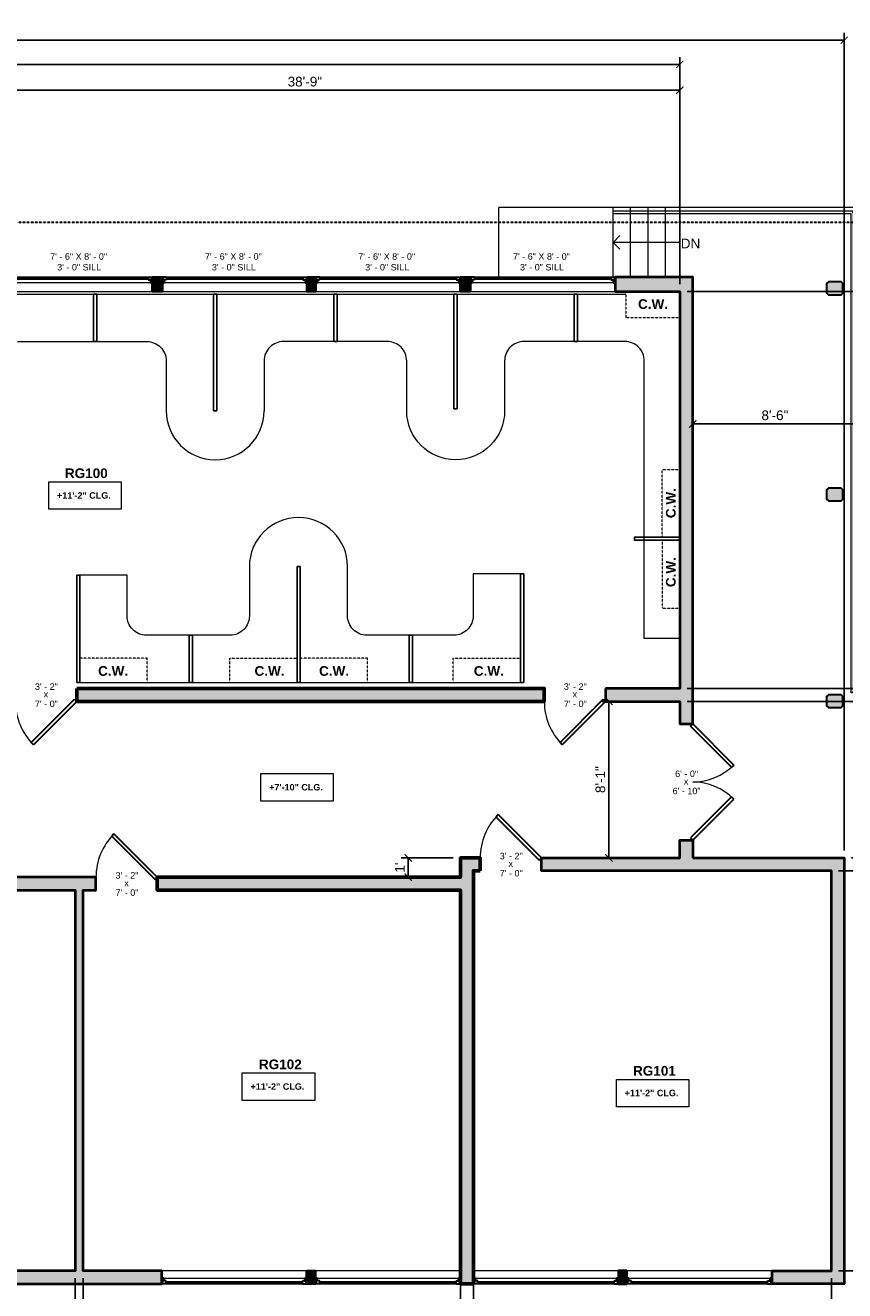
# Model space of a CAD drawing. Header units: inches. Extents: x -2078 to 109126, y -964 to 6385.
# Tile 179 of 256: x 30117 to 30625, y 3786 to 4570. Entities that reach past the tile are written whole.
import ezdxf

# ---------------------------------------------------------------- set-up
doc = ezdxf.new("R2010")
doc.units = ezdxf.units.IN
doc.header["$MEASUREMENT"] = 0
doc.linetypes.add('HIDDEN2', pattern=[0.1875, 0.125, -0.0625])
for name, color, linetype, lineweight in [('A-ANNO', 2, 'Continuous', 5), ('A-ANNO-DIMS', 1, 'Continuous', 9), ('A-CASE', 4, 'Continuous', 9), ('A-DETAIL-2', 20, 'Continuous', 25), ('A-DETAIL-3', 40, 'Continuous', 15), ('A-DOOR', 1, 'Continuous', 18), ('A-GLAZ', 2, 'Continuous', 30), ('A-HIDDEN', 2, 'HIDDEN2', 18), ('A-RAILING', 4, 'Continuous', 9), ('A-STRS', 4, 'Continuous', 9), ('A-WALL', 3, 'Continuous', 40), ('A-WINDOWS', 2, 'Continuous', 18)]:
    doc.layers.add(name, color=color, linetype=linetype, lineweight=lineweight)
doc.layers.add('A-HATCH', color=9, linetype='Continuous')
doc.styles.add('Arial', font='arial.ttf')
doc.styles.add('Arial_1', font='arial.ttf', dxfattribs={"height": 0.0625})
doc.styles.add('Arial_2', font='arial.ttf', dxfattribs={"height": 3})
doc.styles.add('Arial_B', font='arialbd.ttf', dxfattribs={"height": 4.5})
doc.styles.add('Arial_B_1', font='arialbd.ttf', dxfattribs={"height": 3})
doc.styles.add('JC', font='arial.ttf', dxfattribs={"height": 0.125})
doc.dimstyles.new('JC-DIMS', dxfattribs={"dimtxt": 0.125, "dimasz": 0.09375, "dimexe": 0.09375, "dimexo": 0.09375, "dimgap": 0.046875, "dimtad": 1, "dimdec": 1, "dimzin": 0, "dimdsep": 46, "dimlunit": 4, "dimtxsty": 'JC', "dimblk": 'ARCHTICK', "dimcen": 0.09, "dimclrd": 1, "dimclre": 1, "dimclrt": 256, "dimadec": 0, "dimazin": 0, "dimtfac": 1, "dimtdec": 1, "dimtofl": 0, "dimtmove": 1, "dimatfit": 3, "dimfxl": 1, "dimtolj": 1, "dimtzin": 0, "dimarcsym": 0})

# ---------------------------------------------------------------- blocks, each defined once
blk = doc.blocks.new('JC_DOUBLE DOOR - DOUBLE DOOR-1460017-1-1st Floor - Classroom')
at = {"layer": 'A-DOOR', "lineweight": 30}
for p, q in [((-36, 4), (-10.54, 29.46)), ((-9.13, 28.04), (-34.59, 2.59)), ((-10.54, 29.46), (-9.13, 28.04)), ((10.54, 29.46), (9.13, 28.04)), ((9.13, 28.04), (34.59, 2.59)), ((36, 4), (10.54, 29.46)), ((-34.59, 2.59), (-36, 4)), ((34.59, 2.59), (36, 4))]:
    blk.add_line(p, q, dxfattribs=at)
at = {"layer": 'A-DOOR', "lineweight": 9}
for centre, start, end in [((-36, 4), 0, 45), ((36, 4), 135, 180)]:
    blk.add_arc(centre, 36, start, end, dxfattribs=at)
blk = doc.blocks.new('JC_DOOR_SINGLE PANEL - SINGLE DOOR-1460154-1-1st Floor - Classroom')
at = {"layer": 'A-DOOR', "lineweight": 30}
for p, q in [((-7.87, 30.87), (-9.28, 29.46)), ((-9.28, 29.46), (17.59, 2.59)), ((19, 4), (-7.87, 30.87)), ((17.59, 2.59), (19, 4))]:
    blk.add_line(p, q, dxfattribs=at)
at = {"layer": 'A-DOOR', "lineweight": 9}
blk.add_arc((19, 4), 38, 135, 180, dxfattribs=at)
blk = doc.blocks.new('JC_DOOR_SINGLE PANEL - SINGLE DOOR-1461113-1-1st Floor - Classroom')
at = {"layer": 'A-DOOR', "lineweight": 30}
for p, q in [((-9.28, -29.46), (17.59, -2.59)), ((19, -4), (-7.87, -30.87)), ((17.59, -2.59), (19, -4)), ((-7.87, -30.87), (-9.28, -29.46))]:
    blk.add_line(p, q, dxfattribs=at)
at = {"layer": 'A-DOOR', "lineweight": 9}
blk.add_arc((19, -4), 38, 180, 225, dxfattribs=at)
blk = doc.blocks.new('JC_FIXED WINDOW - MUNTIN - FIXED WINDOW-1465971-1-1st Floor - Classroom')
at = {"layer": 'A-GLAZ'}
for p, q in [((-45, 4), (-45, -4)), ((-42.25, 4), (-45, 4)), ((-45, 0.5), (-43.75, 0.5)), ((-44.5, 4), (-44.5, 2.25)), ((-44.5, 2.25), (-43.75, 2.25)), ((-42.25, 2.25), (-43.75, 2.25)), ((-43.75, 2.25), (-43.75, 0.5)), ((-42.25, 4), (-42.25, 2.25)), ((42.25, 4), (45, 4)), ((42.25, 4), (42.25, 2.25)), ((42.25, 2.25), (44.5, 2.25)), ((43.75, 2.25), (43.75, 0.5)), ((43.75, 0.5), (45, 0.5)), ((44.5, 4), (44.5, 2.25)), ((45, 4), (45, -4))]:
    blk.add_line(p, q, dxfattribs=at)
at = {"layer": 'A-GLAZ', "lineweight": 9}
for p, q in [((43.75, 0.5), (-43.75, 0.5)), ((42.25, 4), (-42.25, 4))]:
    blk.add_line(p, q, dxfattribs=at)
at = {"layer": 'A-GLAZ', "lineweight": 40}
blk.add_line((-42.25, 3.125), (42.25, 3.125), dxfattribs=at)
at = {"layer": 'A-WINDOWS'}
for p, q in [((45, 4), (-45, 4)), ((-45, -4), (45, -4))]:
    blk.add_line(p, q, dxfattribs=at)
blk = doc.blocks.new('JC_FIXED WINDOW - MUNTIN - FIXED WINDOW-1470564-1-1st Floor - Classroom')
at = {"layer": 'A-GLAZ'}
for p, q in [((-45, 4.5), (-45, -4.5)), ((-42.25, 4.5), (-45, 4.5)), ((-45, 1), (-43.75, 1)), ((-44.5, 4.5), (-44.5, 2.75)), ((-44.5, 2.75), (-43.75, 2.75)), ((-42.25, 2.75), (-43.75, 2.75)), ((-43.75, 2.75), (-43.75, 1)), ((-42.25, 4.5), (-42.25, 2.75)), ((42.25, 4.5), (45, 4.5)), ((42.25, 4.5), (42.25, 2.75)), ((42.25, 2.75), (44.5, 2.75)), ((43.75, 2.75), (43.75, 1)), ((43.75, 1), (45, 1)), ((44.5, 4.5), (44.5, 2.75)), ((45, 4.5), (45, -4.5))]:
    blk.add_line(p, q, dxfattribs=at)
at = {"layer": 'A-GLAZ', "lineweight": 9}
for p, q in [((43.75, 1), (-43.75, 1)), ((42.25, 4.5), (-42.25, 4.5))]:
    blk.add_line(p, q, dxfattribs=at)
at = {"layer": 'A-GLAZ', "lineweight": 40}
blk.add_line((-42.25, 3.625), (42.25, 3.625), dxfattribs=at)
at = {"layer": 'A-WINDOWS'}
for p, q in [((45, 4.5), (-45, 4.5)), ((-45, -4.5), (45, -4.5))]:
    blk.add_line(p, q, dxfattribs=at)
blk = doc.blocks.new('Top Rail Type - Top Rail_Internal_-1534940-1-1st Floor - Classroom')
at = {"layer": 'A-RAILING'}
for p, q in [((1345.01, -271.34), (1345.01, -271.53)), ((1540.38, -568.53), (1540.38, -568.34))]:
    blk.add_line(p, q, dxfattribs=at)
for points in [[(1493.48, -271.34), (1493.46, -271.36), (1493.43, -271.39), (1493.38, -271.43), (1493.34, -271.48), (1493.31, -271.51), (1493.29, -271.53)], [(1493.48, -568.34), (1493.46, -568.36), (1493.43, -568.39), (1493.38, -568.43), (1493.34, -568.48), (1493.31, -568.51), (1493.29, -568.53)]]:
    blk.add_open_spline(points, degree=3, knots=[0.46086968, 0.46086968, 0.46086968, 0.46086968, 0.47916667, 0.5, 0.52083333, 0.53913032, 0.53913032, 0.53913032, 0.53913032], dxfattribs=at)
blk = doc.blocks.new('Top Rail Type - Top Rail_Internal_-V3-1-1st Floor - Classroom')
at = {"layer": 'A-RAILING'}
for p, q in [((1345.01, -272.18), (1345.01, -270.68)), ((1494.13, -270.68), (1345.01, -270.68)), ((1492.63, -272.18), (1345.01, -272.18)), ((1492.63, -569.18), (1492.63, -272.18)), ((1494.13, -567.68), (1494.13, -270.68)), ((1540.38, -569.18), (1492.63, -569.18)), ((1540.38, -567.68), (1494.13, -567.68)), ((1540.38, -569.18), (1540.38, -567.68))]:
    blk.add_line(p, q, dxfattribs=at)
blk = doc.blocks.new('_ArchTick')
at = {"color": 0, "linetype": 'ByBlock', "const_width": 0.15}
blk.add_lwpolyline([(-0.5, -0.5), (0.5, 0.5)], dxfattribs=at)
blk = doc.blocks.new('*D1573')
at = {"layer": 'A-ANNO-DIMS', "color": 1, "lineweight": -2, "transparency": 16777216}
for p, q in [((30527, 4404.78), (30758.54, 4404.78)), ((30754.04, 4404.78), (30754.04, 4158.78)), ((30527, 4158.78), (30758.54, 4158.78))]:
    blk.add_line(p, q, dxfattribs=at)
at = {"layer": 'Defpoints', "color": 0, "transparency": 16777216}
for p in [(30522.5, 4404.78), (30522.5, 4158.78), (30754.04, 4158.78)]:
    blk.add_point(p, dxfattribs=at)
at = {"layer": 'A-ANNO-DIMS', "color": 1, "lineweight": -2, "transparency": 16777216, "xscale": 4.5, "yscale": 4.5, "zscale": 4.5}
for p, rotation in [((30754.04, 4404.78), 90), ((30754.04, 4158.78), 270)]:
    blk.add_blockref('_ArchTick', p, dxfattribs=dict(at, rotation=rotation))
at = {"layer": 'A-ANNO-DIMS', "color": 2, "transparency": 16777216, "insert": (30748.72, 4281.78), "char_height": 6, "width": 0.4874, "attachment_point": 5, "rotation": 90, "style": 'JC'}
blk.add_mtext('\\A1;20\'-6"', dxfattribs=at)
blk = doc.blocks.new('*D1575')
at = {"layer": 'A-ANNO-DIMS', "color": 1, "lineweight": -2, "transparency": 16777216}
for p, q in [((30057.5, 4409.28), (30057.5, 4534.05)), ((30522.5, 4409.28), (30522.5, 4534.05)), ((30057.5, 4529.55), (30522.5, 4529.55))]:
    blk.add_line(p, q, dxfattribs=at)
at = {"layer": 'Defpoints', "color": 0, "transparency": 16777216}
for p in [(30522.5, 4529.55), (30057.5, 4404.78), (30522.5, 4404.78)]:
    blk.add_point(p, dxfattribs=at)
at = {"layer": 'A-ANNO-DIMS', "color": 1, "lineweight": -2, "transparency": 16777216, "xscale": 4.5, "yscale": 4.5, "zscale": 4.5, "rotation": 180}
blk.add_blockref('_ArchTick', (30057.5, 4529.55), dxfattribs=at)
at = {"layer": 'A-ANNO-DIMS', "color": 1, "lineweight": -2, "transparency": 16777216, "xscale": 4.5, "yscale": 4.5, "zscale": 4.5}
blk.add_blockref('_ArchTick', (30522.5, 4529.55), dxfattribs=at)
at = {"layer": 'A-ANNO-DIMS', "color": 2, "transparency": 16777216, "insert": (30290, 4534.86), "char_height": 6, "width": 0.4874, "attachment_point": 5, "style": 'JC'}
blk.add_mtext('\\A1;38\'-9"', dxfattribs=at)
blk = doc.blocks.new('*D1585')
at = {"layer": 'A-ANNO-DIMS', "color": 1, "lineweight": -2, "transparency": 16777216}
for p, q in [((28998.48, 4409.28), (28998.48, 4550.05)), ((30522.5, 4409.28), (30522.5, 4550.05)), ((28998.48, 4545.55), (30522.5, 4545.55))]:
    blk.add_line(p, q, dxfattribs=at)
at = {"layer": 'Defpoints', "color": 0, "transparency": 16777216}
for p in [(30522.5, 4545.55), (28998.48, 4404.78), (30522.5, 4404.78)]:
    blk.add_point(p, dxfattribs=at)
at = {"layer": 'A-ANNO-DIMS', "color": 1, "lineweight": -2, "transparency": 16777216, "xscale": 4.5, "yscale": 4.5, "zscale": 4.5, "rotation": 180}
blk.add_blockref('_ArchTick', (28998.48, 4545.55), dxfattribs=at)
at = {"layer": 'A-ANNO-DIMS', "color": 1, "lineweight": -2, "transparency": 16777216, "xscale": 4.5, "yscale": 4.5, "zscale": 4.5}
blk.add_blockref('_ArchTick', (30522.5, 4545.55), dxfattribs=at)
at = {"layer": 'A-ANNO-DIMS', "color": 2, "transparency": 16777216, "insert": (29760.49, 4550.81), "char_height": 6, "width": 0.5739, "attachment_point": 5, "style": 'JC'}
blk.add_mtext("\\A1;127'", dxfattribs=at)
blk = doc.blocks.new('*D1587')
at = {"layer": 'A-ANNO-DIMS', "color": 1, "lineweight": -2, "transparency": 16777216}
for p, q in [((30152.48, 3793.28), (30152.48, 3608.79)), ((30386.48, 3793.28), (30386.48, 3608.79)), ((30152.48, 3613.29), (30386.48, 3613.29))]:
    blk.add_line(p, q, dxfattribs=at)
at = {"layer": 'Defpoints', "color": 0, "transparency": 16777216}
for p in [(30152.48, 3797.78), (30386.48, 3797.78), (30386.48, 3613.29)]:
    blk.add_point(p, dxfattribs=at)
at = {"layer": 'A-ANNO-DIMS', "color": 1, "lineweight": -2, "transparency": 16777216, "xscale": 4.5, "yscale": 4.5, "zscale": 4.5, "rotation": 180}
blk.add_blockref('_ArchTick', (30152.48, 3613.29), dxfattribs=at)
at = {"layer": 'A-ANNO-DIMS', "color": 1, "lineweight": -2, "transparency": 16777216, "xscale": 4.5, "yscale": 4.5, "zscale": 4.5}
blk.add_blockref('_ArchTick', (30386.48, 3613.29), dxfattribs=at)
at = {"layer": 'A-ANNO-DIMS', "color": 2, "transparency": 16777216, "insert": (30269.48, 3618.6), "char_height": 6, "width": 0.4874, "attachment_point": 5, "style": 'JC'}
blk.add_mtext('\\A1;19\'-6"', dxfattribs=at)
blk = doc.blocks.new('*D1589')
at = {"layer": 'A-ANNO-DIMS', "color": 1, "lineweight": -2, "transparency": 16777216}
for p, q in [((29914.48, 3793.28), (29914.48, 3609.14)), ((30147.48, 3793.28), (30147.48, 3609.14)), ((29914.48, 3613.64), (30147.48, 3613.64))]:
    blk.add_line(p, q, dxfattribs=at)
at = {"layer": 'Defpoints', "color": 0, "transparency": 16777216}
for p in [(29914.48, 3797.78), (30147.48, 3797.78), (30147.48, 3613.64)]:
    blk.add_point(p, dxfattribs=at)
at = {"layer": 'A-ANNO-DIMS', "color": 1, "lineweight": -2, "transparency": 16777216, "xscale": 4.5, "yscale": 4.5, "zscale": 4.5, "rotation": 180}
blk.add_blockref('_ArchTick', (29914.48, 3613.64), dxfattribs=at)
at = {"layer": 'A-ANNO-DIMS', "color": 1, "lineweight": -2, "transparency": 16777216, "xscale": 4.5, "yscale": 4.5, "zscale": 4.5}
blk.add_blockref('_ArchTick', (30147.48, 3613.64), dxfattribs=at)
at = {"layer": 'A-ANNO-DIMS', "color": 2, "transparency": 16777216, "insert": (30030.98, 3618.95), "char_height": 6, "width": 0.4874, "attachment_point": 5, "style": 'JC'}
blk.add_mtext('\\A1;19\'-5"', dxfattribs=at)
blk = doc.blocks.new('*D1605')
at = {"layer": 'A-ANNO-DIMS', "color": 1, "lineweight": -2, "transparency": 16777216}
for p, q in [((29004.48, 3793.28), (29004.48, 3593.14)), ((30616.48, 3793.28), (30616.48, 3593.14)), ((29004.48, 3597.64), (30616.48, 3597.64))]:
    blk.add_line(p, q, dxfattribs=at)
at = {"layer": 'Defpoints', "color": 0, "transparency": 16777216}
for p in [(29004.48, 3797.78), (30616.48, 3797.78), (30616.48, 3597.64)]:
    blk.add_point(p, dxfattribs=at)
at = {"layer": 'A-ANNO-DIMS', "color": 1, "lineweight": -2, "transparency": 16777216, "xscale": 4.5, "yscale": 4.5, "zscale": 4.5, "rotation": 180}
blk.add_blockref('_ArchTick', (29004.48, 3597.64), dxfattribs=at)
at = {"layer": 'A-ANNO-DIMS', "color": 1, "lineweight": -2, "transparency": 16777216, "xscale": 4.5, "yscale": 4.5, "zscale": 4.5}
blk.add_blockref('_ArchTick', (30616.48, 3597.64), dxfattribs=at)
at = {"layer": 'A-ANNO-DIMS', "color": 2, "transparency": 16777216, "insert": (29810.48, 3602.96), "char_height": 6, "width": 0.5739, "attachment_point": 5, "style": 'JC'}
blk.add_mtext('\\A1;134\'-4"', dxfattribs=at)
blk = doc.blocks.new('*D1607')
at = {"layer": 'A-ANNO-DIMS', "color": 1, "lineweight": -2, "transparency": 16777216}
for p, q in [((30394.48, 3793.28), (30394.48, 3609.14)), ((30616.48, 3793.28), (30616.48, 3609.14)), ((30394.48, 3613.64), (30616.48, 3613.64))]:
    blk.add_line(p, q, dxfattribs=at)
at = {"layer": 'Defpoints', "color": 0, "transparency": 16777216}
for p in [(30394.48, 3797.78), (30616.48, 3797.78), (30616.48, 3613.64)]:
    blk.add_point(p, dxfattribs=at)
at = {"layer": 'A-ANNO-DIMS', "color": 1, "lineweight": -2, "transparency": 16777216, "xscale": 4.5, "yscale": 4.5, "zscale": 4.5, "rotation": 180}
blk.add_blockref('_ArchTick', (30394.48, 3613.64), dxfattribs=at)
at = {"layer": 'A-ANNO-DIMS', "color": 1, "lineweight": -2, "transparency": 16777216, "xscale": 4.5, "yscale": 4.5, "zscale": 4.5}
blk.add_blockref('_ArchTick', (30616.48, 3613.64), dxfattribs=at)
at = {"layer": 'A-ANNO-DIMS', "color": 2, "transparency": 16777216, "insert": (30505.48, 3618.95), "char_height": 6, "width": 0.4874, "attachment_point": 5, "style": 'JC'}
blk.add_mtext('\\A1;18\'-6"', dxfattribs=at)
blk = doc.blocks.new('*D1609')
at = {"layer": 'A-ANNO-DIMS', "color": 1, "lineweight": -2, "transparency": 16777216}
for p, q in [((30527, 4150.78), (30758.54, 4150.78)), ((30754.04, 4150.78), (30754.04, 4053.78)), ((30628.98, 4053.78), (30758.54, 4053.78))]:
    blk.add_line(p, q, dxfattribs=at)
at = {"layer": 'Defpoints', "color": 0, "transparency": 16777216}
for p in [(30522.5, 4150.78), (30624.48, 4053.78), (30754.04, 4053.78)]:
    blk.add_point(p, dxfattribs=at)
at = {"layer": 'A-ANNO-DIMS', "color": 1, "lineweight": -2, "transparency": 16777216, "xscale": 4.5, "yscale": 4.5, "zscale": 4.5}
for p, rotation in [((30754.04, 4150.78), 90), ((30754.04, 4053.78), 270)]:
    blk.add_blockref('_ArchTick', p, dxfattribs=dict(at, rotation=rotation))
at = {"layer": 'A-ANNO-DIMS', "color": 2, "transparency": 16777216, "insert": (30748.72, 4102.28), "char_height": 6, "width": 0.4008, "attachment_point": 5, "rotation": 90, "style": 'JC'}
blk.add_mtext('\\A1;8\'-1"', dxfattribs=at)
blk = doc.blocks.new('*D1613')
at = {"layer": 'A-ANNO-DIMS', "color": 1, "lineweight": -2, "transparency": 16777216}
for p, q in [((28990.48, 4418.28), (28990.48, 4565.05)), ((30624.48, 4058.28), (30624.48, 4565.05)), ((28990.48, 4560.55), (30624.48, 4560.55))]:
    blk.add_line(p, q, dxfattribs=at)
at = {"layer": 'Defpoints', "color": 0, "transparency": 16777216}
for p in [(30624.48, 4560.55), (28990.48, 4413.78), (30624.48, 4053.78)]:
    blk.add_point(p, dxfattribs=at)
at = {"layer": 'A-ANNO-DIMS', "color": 1, "lineweight": -2, "transparency": 16777216, "xscale": 4.5, "yscale": 4.5, "zscale": 4.5, "rotation": 180}
blk.add_blockref('_ArchTick', (28990.48, 4560.55), dxfattribs=at)
at = {"layer": 'A-ANNO-DIMS', "color": 1, "lineweight": -2, "transparency": 16777216, "xscale": 4.5, "yscale": 4.5, "zscale": 4.5}
blk.add_blockref('_ArchTick', (30624.48, 4560.55), dxfattribs=at)
at = {"layer": 'A-ANNO-DIMS', "color": 2, "transparency": 16777216, "insert": (29807.48, 4565.86), "char_height": 6, "width": 0.5739, "attachment_point": 5, "style": 'JC'}
blk.add_mtext('\\A1;136\'-2"', dxfattribs=at)
blk = doc.blocks.new('*D1623')
at = {"layer": 'A-ANNO-DIMS', "color": 1, "lineweight": -2, "transparency": 16777216}
for p, q in [((30479.74, 4150.78), (30474.08, 4150.78)), ((30478.58, 4150.78), (30478.58, 4053.78)), ((30479.74, 4053.78), (30474.08, 4053.78))]:
    blk.add_line(p, q, dxfattribs=at)
at = {"layer": 'Defpoints', "color": 0, "transparency": 16777216}
for p in [(30484.24, 4150.78), (30478.58, 4053.78), (30484.24, 4053.78)]:
    blk.add_point(p, dxfattribs=at)
at = {"layer": 'A-ANNO-DIMS', "color": 1, "lineweight": -2, "transparency": 16777216, "xscale": 4.5, "yscale": 4.5, "zscale": 4.5}
for p, rotation in [((30478.58, 4150.78), 90), ((30478.58, 4053.78), 270)]:
    blk.add_blockref('_ArchTick', p, dxfattribs=dict(at, rotation=rotation))
at = {"layer": 'A-ANNO-DIMS', "color": 2, "transparency": 16777216, "insert": (30473.27, 4102.28), "char_height": 6, "width": 0.4008, "attachment_point": 5, "rotation": 90, "style": 'JC'}
blk.add_mtext('\\A1;8\'-1"', dxfattribs=at)
blk = doc.blocks.new('*D1561')
at = {"layer": 'A-ANNO-DIMS', "color": 1, "lineweight": -2, "transparency": 16777216}
for p, q in [((30530.5, 4323.89), (30530.5, 4318.23)), ((30530.5, 4322.73), (30632.5, 4322.73)), ((30632.5, 4323.89), (30632.5, 4318.23))]:
    blk.add_line(p, q, dxfattribs=at)
at = {"layer": 'Defpoints', "color": 0, "transparency": 16777216}
for p in [(30530.5, 4328.39), (30632.5, 4328.39), (30632.5, 4322.73)]:
    blk.add_point(p, dxfattribs=at)
at = {"layer": 'A-ANNO-DIMS', "color": 1, "lineweight": -2, "transparency": 16777216, "xscale": 4.5, "yscale": 4.5, "zscale": 4.5, "rotation": 180}
blk.add_blockref('_ArchTick', (30530.5, 4322.73), dxfattribs=at)
at = {"layer": 'A-ANNO-DIMS', "color": 1, "lineweight": -2, "transparency": 16777216, "xscale": 4.5, "yscale": 4.5, "zscale": 4.5}
blk.add_blockref('_ArchTick', (30632.5, 4322.73), dxfattribs=at)
at = {"layer": 'A-ANNO-DIMS', "color": 2, "transparency": 16777216, "insert": (30581.5, 4328.05), "char_height": 6, "width": 0.4008, "attachment_point": 5, "style": 'JC'}
blk.add_mtext('\\A1;8\'-6"', dxfattribs=at)
blk = doc.blocks.new('JC- existing door Tag_quad - JC- existing door Tag_quad-839775-1-1st Floor - Classroom')
at = {"layer": 'A-ANNO', "insert": (-0.023, 0.038), "char_height": 0.0625, "width": 0.0505, "attachment_point": 1, "style": 'Arial_2', "bg_fill": 3, "box_fill_scale": 1.25, "bg_fill_color": 256, "bg_fill_true_color": 13158600, "bg_fill_transparency": 0}
blk.add_mtext('x', dxfattribs=at)
blk = doc.blocks.new('*D1563')
at = {"layer": 'A-ANNO-DIMS', "color": 1, "lineweight": -2, "transparency": 16777216}
for p, q in [((30381.98, 4053.78), (30349.64, 4053.78)), ((30354.14, 4053.78), (30354.14, 4041.78)), ((30355.29, 4041.78), (30349.64, 4041.78))]:
    blk.add_line(p, q, dxfattribs=at)
at = {"layer": 'Defpoints', "color": 0, "transparency": 16777216}
for p in [(30386.48, 4053.78), (30354.14, 4041.78), (30359.79, 4041.78)]:
    blk.add_point(p, dxfattribs=at)
at = {"layer": 'A-ANNO-DIMS', "color": 1, "lineweight": -2, "transparency": 16777216, "xscale": 4.5, "yscale": 4.5, "zscale": 4.5}
for p, rotation in [((30354.14, 4053.78), 90), ((30354.14, 4041.78), 270)]:
    blk.add_blockref('_ArchTick', p, dxfattribs=dict(at, rotation=rotation))
at = {"layer": 'A-ANNO-DIMS', "color": 2, "transparency": 16777216, "insert": (30348.87, 4047.78), "char_height": 6, "width": 0.4008, "attachment_point": 5, "rotation": 90, "style": 'JC'}
blk.add_mtext("\\A1;1'", dxfattribs=at)
blk = doc.blocks.new('*D1567')
at = {"layer": 'A-ANNO-DIMS', "color": 1, "lineweight": -2, "transparency": 16777216}
for p, q in [((30620.98, 4045.78), (30758.54, 4045.78)), ((30754.04, 3797.78), (30754.04, 4045.78)), ((30620.98, 3797.78), (30758.54, 3797.78))]:
    blk.add_line(p, q, dxfattribs=at)
at = {"layer": 'Defpoints', "color": 0, "transparency": 16777216}
for p in [(30616.48, 4045.78), (30754.04, 4045.78), (30616.48, 3797.78)]:
    blk.add_point(p, dxfattribs=at)
at = {"layer": 'A-ANNO-DIMS', "color": 1, "lineweight": -2, "transparency": 16777216, "xscale": 4.5, "yscale": 4.5, "zscale": 4.5}
for p, rotation in [((30754.04, 4045.78), 90), ((30754.04, 3797.78), 270)]:
    blk.add_blockref('_ArchTick', p, dxfattribs=dict(at, rotation=rotation))
at = {"layer": 'A-ANNO-DIMS', "color": 2, "transparency": 16777216, "insert": (30748.72, 3921.78), "char_height": 6, "width": 0.4874, "attachment_point": 5, "rotation": 90, "style": 'JC'}
blk.add_mtext('\\A1;20\'-8"', dxfattribs=at)
blk = doc.blocks.new('*D1571')
at = {"layer": 'A-ANNO-DIMS', "color": 1, "lineweight": -2, "transparency": 16777216}
for p, q in [((30527, 4404.78), (30774.54, 4404.78)), ((30770.04, 4404.78), (30770.04, 3797.78)), ((30620.98, 3797.78), (30774.54, 3797.78))]:
    blk.add_line(p, q, dxfattribs=at)
at = {"layer": 'Defpoints', "color": 0, "transparency": 16777216}
for p in [(30522.5, 4404.78), (30616.48, 3797.78), (30770.04, 3797.78)]:
    blk.add_point(p, dxfattribs=at)
at = {"layer": 'A-ANNO-DIMS', "color": 1, "lineweight": -2, "transparency": 16777216, "xscale": 4.5, "yscale": 4.5, "zscale": 4.5}
for p, rotation in [((30770.04, 4404.78), 90), ((30770.04, 3797.78), 270)]:
    blk.add_blockref('_ArchTick', p, dxfattribs=dict(at, rotation=rotation))
at = {"layer": 'A-ANNO-DIMS', "color": 2, "transparency": 16777216, "insert": (30764.72, 4101.28), "char_height": 6, "width": 0.4874, "attachment_point": 5, "rotation": 90, "style": 'JC'}
blk.add_mtext('\\A1;50\'-7"', dxfattribs=at)

msp = doc.modelspace()

# ---------------------------------------------------------------- hatches: boundary and pattern name
at = {"layer": 'A-HATCH'}
h = msp.add_hatch(color=256, dxfattribs=at)
h.dxf.hatch_style = 1
h.paths.add_polyline_path([(30195.5, 4413.784), (30201.468, 4413.784), (30201.468, 4404.784), (30195.5, 4404.784)])
h = msp.add_hatch(color=256, dxfattribs=at)
h.dxf.hatch_style = 1
h.paths.add_polyline_path([(30291.468, 4413.784), (30296.531, 4413.784), (30296.531, 4404.784), (30291.468, 4404.784)])
h = msp.add_hatch(color=256, dxfattribs=at)
h.dxf.hatch_style = 1
h.paths.add_polyline_path([(30386.531, 4413.784), (30392.5, 4413.784), (30392.5, 4404.784), (30386.531, 4404.784)])
h = msp.add_hatch(color=256, dxfattribs=at)
h.dxf.hatch_style = 1
h.paths.add_polyline_path([(30476.5, 4158.784), (30476.5, 4150.784), (30522.5, 4150.784), (30522.5, 4136.784), (30530.5, 4136.784), (30530.5, 4413.784), (30482.5, 4413.784), (30482.5, 4404.784), (30522.5, 4404.784), (30522.5, 4158.784)])
h = msp.add_hatch(color=256, dxfattribs=at)
h.dxf.hatch_style = 1
h.paths.add_polyline_path([(30614.621, 4410.836), (30613.51, 4409.725), (30613.51, 4403.947), (30614.621, 4402.836), (30622.523, 4402.836), (30623.635, 4403.947), (30623.635, 4409.725), (30622.523, 4410.836)])
h = msp.add_hatch(color=256, dxfattribs=at)
h.dxf.hatch_style = 1
h.paths.add_polyline_path([(30614.621, 4283.021), (30613.51, 4281.909), (30613.51, 4276.132), (30614.621, 4275.021), (30622.523, 4275.021), (30623.635, 4276.132), (30623.635, 4281.909), (30622.523, 4283.021)])
h = msp.add_hatch(color=256, dxfattribs=at)
h.dxf.hatch_style = 1
h.paths.add_polyline_path([(30148.5, 4158.784), (30148.5, 4150.784), (30438.5, 4150.784), (30438.5, 4158.784)])
h = msp.add_hatch(color=256, dxfattribs=at)
h.dxf.hatch_style = 1
h.paths.add_polyline_path([(30614.621, 4154.902), (30613.51, 4153.791), (30613.51, 4148.013), (30614.621, 4146.902), (30622.523, 4146.902), (30623.635, 4148.013), (30623.635, 4153.791), (30622.523, 4154.902)])
h = msp.add_hatch(color=256, dxfattribs=at)
h.dxf.hatch_style = 1
h.paths.add_polyline_path([(30530.5, 4053.784), (30624.482, 4053.784), (30624.482, 3789.784), (30579.732, 3789.784), (30579.732, 3797.784), (30616.482, 3797.784), (30616.482, 4045.784), (30436.75, 4045.784), (30436.75, 4053.784), (30522.5, 4053.784), (30522.5, 4064.784), (30530.5, 4064.784)])
h = msp.add_hatch(color=256, dxfattribs=at)
h.dxf.hatch_style = 1
h.paths.add_polyline_path([(30398.75, 4045.784), (30398.75, 4053.784), (30386.482, 4053.784), (30386.482, 4041.784), (30198.482, 4041.784), (30198.482, 4033.784), (30386.482, 4033.784), (30386.482, 3789.784), (30394.482, 3789.784), (30394.482, 4045.784)])
h = msp.add_hatch(color=256, dxfattribs=at)
h.dxf.hatch_style = 1
h.paths.add_polyline_path([(30291.232, 3797.784), (30296.482, 3797.784), (30296.482, 3789.784), (30291.232, 3789.784)])
h = msp.add_hatch(color=256, dxfattribs=at)
h.dxf.hatch_style = 1
h.paths.add_polyline_path([(30489.732, 3797.784), (30484.482, 3797.784), (30484.482, 3789.784), (30489.732, 3789.784)])

# ---------------------------------------------------------------- linework, layer by layer
at = {"layer": 'A-ANNO'}
for p, q in [((30481.172, 4435.284), (30485.414, 4439.527)), ((30522.5, 4435.284), (30481.125, 4435.284)), ((30481.172, 4435.284), (30485.414, 4431.042))]:
    msp.add_line(p, q, dxfattribs=at)
at = {"layer": 'A-ANNO', "flags": 128}
for points in [[(30131.188, 4286.88), (30176.099, 4286.88), (30176.099, 4269.812), (30131.188, 4269.812)], [(30262.722, 4105.998), (30307.633, 4105.998), (30307.633, 4088.93), (30262.722, 4088.93)], [(30251.206, 3920.498), (30296.117, 3920.498), (30296.117, 3903.429), (30251.206, 3903.429)], [(30483.206, 3916.498), (30528.117, 3916.498), (30528.117, 3899.429), (30483.206, 3899.429)]]:
    msp.add_lwpolyline(points, close=True, dxfattribs=at)
at = {"layer": 'A-CASE', "linetype": 'HIDDEN2', "lineweight": 9}
for p, q in [((30488.983, 4404.784), (30488.983, 4388.784)), ((30488.983, 4388.784), (30522.5, 4388.784)), ((30511.5, 4252.593), (30511.5, 4294.593)), ((30511.5, 4294.593), (30522.5, 4294.593)), ((30511.5, 4250.593), (30511.5, 4208.593)), ((30511.5, 4208.593), (30522.5, 4208.593)), ((30192.194, 4177.56), (30150.553, 4177.56)), ((30192.194, 4162.56), (30192.194, 4177.56)), ((30243.553, 4162.56), (30243.553, 4177.56)), ((30243.553, 4177.56), (30285.194, 4177.56)), ((30328.835, 4177.56), (30287.194, 4177.56)), ((30328.835, 4162.56), (30328.835, 4177.56)), ((30382.055, 4162.56), (30382.055, 4177.56)), ((30382.055, 4177.56), (30423.696, 4177.56))]:
    msp.add_line(p, q, dxfattribs=at)
at = {"layer": 'A-DETAIL-2'}
for points in [[(30159.018, 4373.784), (30161.018, 4373.784), (30161.018, 4403.139), (30159.018, 4403.139)], [(30233.393, 4330.889), (30235.393, 4330.889), (30235.393, 4403.139), (30233.393, 4403.139)], [(30308.018, 4373.784), (30310.018, 4373.784), (30310.018, 4403.139), (30308.018, 4403.139)], [(30382.393, 4332.139), (30384.393, 4332.139), (30384.393, 4403.139), (30382.393, 4403.139)], [(30458.983, 4403.139), (30456.983, 4403.139), (30456.983, 4373.784), (30458.983, 4373.784)], [(30148.553, 4162.56), (30150.553, 4162.56), (30150.553, 4228.941), (30148.553, 4228.941)], [(30287.194, 4234.306), (30285.194, 4234.306), (30285.194, 4162.56), (30287.194, 4162.56)], [(30425.696, 4229.784), (30423.696, 4229.784), (30423.696, 4162.56), (30425.696, 4162.56)], [(30220.252, 4191.784), (30218.252, 4191.784), (30218.252, 4162.56), (30220.252, 4162.56)], [(30356.696, 4191.794), (30354.696, 4191.794), (30354.696, 4162.56), (30356.696, 4162.56)]]:
    msp.add_lwpolyline(points, close=True, dxfattribs=at)
msp.add_lwpolyline([(30522.5, 4250.593), (30494.5, 4250.593), (30494.5, 4252.593), (30522.5, 4252.593)], dxfattribs=at)
at = {"layer": 'A-DETAIL-3', "lineweight": 9}
for p, q in [((30410.344, 4412.784), (30410.344, 4456.784)), ((30632.5, 4456.784), (30410.344, 4456.784)), ((30072.5, 4403.139), (30488.983, 4403.139)), ((30150.553, 4162.56), (30423.696, 4162.56))]:
    msp.add_line(p, q, dxfattribs=at)
for points in [[(30072.5, 4328.784), (30101.5, 4328.784), (30101.5, 4361.784, -0.4142136), (30113.5, 4373.784), (30192.01, 4373.784, -0.4142136), (30204.01, 4361.784), (30204.01, 4330.906, 1), (30264.727, 4330.906)], [(30413.858, 4330.906, -1), (30353.14, 4330.906), (30353.14, 4361.784, 0.4142136), (30341.14, 4373.784), (30276.727, 4373.784, 0.4142136), (30264.727, 4361.784), (30264.727, 4330.906)], [(30522.5, 4189.784), (30500.5, 4189.784), (30500.5, 4361.784, 0.4142136), (30488.5, 4373.784), (30425.858, 4373.784, 0.4142136), (30413.858, 4361.784), (30413.858, 4330.906)], [(30423.696, 4229.784), (30394.364, 4229.784), (30394.364, 4203.784, -0.4142136), (30382.364, 4191.784), (30328.483, 4191.784, -0.4142136), (30316.483, 4203.784), (30316.483, 4234.306, 1), (30255.608, 4234.306), (30255.608, 4203.784, -0.4142136), (30243.608, 4191.784), (30191.725, 4191.784, -0.4142136), (30179.725, 4203.784), (30179.725, 4228.941), (30150.553, 4228.941)]]:
    msp.add_lwpolyline(points, format="xyb", dxfattribs=at)
at = {"layer": 'A-STRS', "lineweight": 9}
for p, q in [((30481.125, 4413.784), (30481.125, 4456.784)), ((30491.958, 4413.784), (30491.958, 4456.784)), ((30502.791, 4413.784), (30502.791, 4456.784)), ((30513.625, 4413.784), (30513.625, 4456.784))]:
    msp.add_line(p, q, dxfattribs=at)
at = {"layer": 'A-WALL'}
for points in [[(30195.5, 4413.784), (30201.468, 4413.784), (30201.468, 4404.784), (30195.5, 4404.784)], [(30291.468, 4413.784), (30296.531, 4413.784), (30296.531, 4404.784), (30291.468, 4404.784)], [(30386.531, 4413.784), (30392.5, 4413.784), (30392.5, 4404.784), (30386.531, 4404.784)], [(30476.5, 4158.784), (30476.5, 4150.784), (30522.5, 4150.784), (30522.5, 4136.784), (30530.5, 4136.784), (30530.5, 4413.784), (30482.5, 4413.784), (30482.5, 4404.784), (30522.5, 4404.784), (30522.5, 4158.784)], [(30530.5, 4053.784), (30624.482, 4053.784), (30624.482, 3789.784), (30579.732, 3789.784), (30579.732, 3797.784), (30616.482, 3797.784), (30616.482, 4045.784), (30436.75, 4045.784), (30436.75, 4053.784), (30522.5, 4053.784), (30522.5, 4064.784), (30530.5, 4064.784)], [(30291.232, 3797.784), (30296.482, 3797.784), (30296.482, 3789.784), (30291.232, 3789.784)], [(30489.732, 3797.784), (30484.482, 3797.784), (30484.482, 3789.784), (30489.732, 3789.784)]]:
    msp.add_lwpolyline(points, close=True, dxfattribs=at)
at = {"layer": 'A-WALL', "lineweight": 30}
for points in [[(30614.621, 4410.836), (30613.51, 4409.725), (30613.51, 4403.947), (30614.621, 4402.836), (30622.523, 4402.836), (30623.635, 4403.947), (30623.635, 4409.725), (30622.523, 4410.836)], [(30614.621, 4283.021), (30613.51, 4281.909), (30613.51, 4276.132), (30614.621, 4275.021), (30622.523, 4275.021), (30623.635, 4276.132), (30623.635, 4281.909), (30622.523, 4283.021)], [(30614.621, 4154.902), (30613.51, 4153.791), (30613.51, 4148.013), (30614.621, 4146.902), (30622.523, 4146.902), (30623.635, 4148.013), (30623.635, 4153.791), (30622.523, 4154.902)]]:
    msp.add_lwpolyline(points, close=True, dxfattribs=at)
at = {"layer": 'A-WALL', "lineweight": 60}
for points in [[(30148.5, 4158.784), (30148.5, 4150.784), (30438.5, 4150.784), (30438.5, 4158.784)], [(30398.75, 4045.784), (30398.75, 4053.784), (30386.482, 4053.784), (30386.482, 4041.784), (30198.482, 4041.784), (30198.482, 4033.784), (30386.482, 4033.784), (30386.482, 3789.784), (30394.482, 3789.784), (30394.482, 4045.784)]]:
    msp.add_lwpolyline(points, close=True, dxfattribs=at)

# ---------------------------------------------------------------- block references
at = {"layer": 'A-RAILING'}
for name in ['Top Rail Type - Top Rail_Internal_-V3-1-1st Floor - Classroom', 'Top Rail Type - Top Rail_Internal_-1534940-1-1st Floor - Classroom']:
    msp.add_blockref(name, (29136.116, 4725.219), dxfattribs=at)
at = {"layer": 'A-WINDOWS'}
for p in [(30150.5, 4409.284), (30246.468, 4409.284), (30341.531, 4409.284), (30437.5, 4409.284)]:
    msp.add_blockref('JC_FIXED WINDOW - MUNTIN - FIXED WINDOW-1470564-1-1st Floor - Classroom', p, dxfattribs=at)
at = {"layer": 'A-WINDOWS', "rotation": 180}
for p in [(30246.232, 3793.784), (30341.482, 3793.784), (30439.482, 3793.784), (30534.732, 3793.784)]:
    msp.add_blockref('JC_FIXED WINDOW - MUNTIN - FIXED WINDOW-1465971-1-1st Floor - Classroom', p, dxfattribs=at)

# ---------------------------------------------------------------- texts
at = {"layer": 'A-ANNO', "attachment_point": 1}
for s, insert, char_height, width, style in [('DN', (30523.105, 4437.561), 6, 14.948, 'Arial'), ('7\' - 6" X 8\' - 0"', (30132.056, 4428.527), 4, 44.642, 'Arial_1'), ('7\' - 6" X 8\' - 0"', (30228.025, 4428.527), 4, 44.642, 'Arial_1'), ('7\' - 6" X 8\' - 0"', (30323.088, 4428.527), 4, 44.642, 'Arial_1'), ('7\' - 6" X 8\' - 0"', (30419.056, 4428.527), 4, 44.642, 'Arial_1'), ('3\' - 0" SILL', (30136.39, 4421.861), 4, 34.138, 'Arial_1'), ('3\' - 0" SILL', (30232.358, 4421.861), 4, 34.138, 'Arial_1'), ('3\' - 0" SILL', (30327.421, 4421.861), 4, 34.138, 'Arial_1'), ('3\' - 0" SILL', (30423.39, 4421.861), 4, 34.138, 'Arial_1'), ('C.W.', (30496.603, 4400.031), 6, 22.624, 'Arial_B'), ('RG100', (30141.186, 4295.186), 6, 47.672, 'Arial_B'), ('+11\'-2" CLG.', (30136.308, 4280.427), 4, 41.814, 'Arial_B_1'), ('C.W.', (30161.785, 4172.618), 6, 22.624, 'Arial_B'), ('C.W.', (30258.785, 4172.618), 6, 22.624, 'Arial_B'), ('C.W.', (30298.785, 4172.618), 6, 22.624, 'Arial_B'), ('C.W.', (30394.785, 4172.618), 6, 22.624, 'Arial_B'), ('+7\'-10" CLG.', (30267.842, 4099.545), 4, 41.814, 'Arial_B_1'), ('RG102', (30261.512, 3928.803), 6, 75.346, 'Arial_B'), ('RG101', (30493.512, 3924.803), 6, 75.346, 'Arial_B'), ('+11\'-2" CLG.', (30256.326, 3914.044), 4, 41.814, 'Arial_B_1'), ('+11\'-2" CLG.', (30488.326, 3910.044), 4, 41.814, 'Arial_B_1')]:
    msp.add_mtext(s, dxfattribs=dict(at, insert=insert, char_height=char_height, width=width, style=style))
at = {"layer": 'A-ANNO', "char_height": 6, "width": 22.624, "attachment_point": 1, "rotation": 90, "style": 'Arial_B'}
for insert in [(30513.918, 4264.334), (30513.918, 4221.584)]:
    msp.add_mtext('C.W.', dxfattribs=dict(at, insert=insert))
at = {"layer": 'A-ANNO', "char_height": 4, "attachment_point": 1, "style": 'Arial_1', "bg_fill": 3, "box_fill_scale": 1.25, "bg_fill_color": 256, "bg_fill_true_color": 13158600, "bg_fill_transparency": 0}
for s, insert, width in [('3\' - 2"', (30122.614, 4161.921), 17.978), ('3\' - 2"', (30450.614, 4161.921), 17.978), ('7\' - 0"', (30122.614, 4151.24), 17.978), ('7\' - 0"', (30450.614, 4151.24), 17.978), ('6\' - 0"', (30519.614, 4107.921), 17.978), ('6\' - 10"', (30518.039, 4097.24), 21.816), ('3\' - 2"', (30410.864, 4056.921), 17.978), ('3\' - 2"', (30172.597, 4044.921), 17.978), ('7\' - 0"', (30410.864, 4046.24), 17.978), ('7\' - 0"', (30172.597, 4034.24), 17.978)]:
    msp.add_mtext(s, dxfattribs=dict(at, insert=insert, width=width))

# ---------------------------------------------------------------- dimensions: what is measured, and where the dimension line sits
at = {"layer": 'A-ANNO-DIMS'}
for base, p1, p2, picture, middle in [((30522.5, 4545.548), (28998.482, 4404.784), (30522.5, 4404.784), '*D1585', (29760.491, 4550.811)), ((30522.5, 4529.548), (30057.5, 4404.784), (30522.5, 4404.784), '*D1575', (30290, 4534.864)), ((30632.5, 4322.733), (30530.5, 4328.39), (30632.5, 4328.39), '*D1561', (30581.5, 4328.046)), ((30616.482, 3597.641), (29004.482, 3797.784), (30616.482, 3797.784), '*D1605', (29810.482, 3602.956)), ((30147.482, 3613.641), (29914.482, 3797.784), (30147.482, 3797.784), '*D1589', (30030.982, 3618.954)), ((30386.482, 3613.291), (30152.482, 3797.784), (30386.482, 3797.784), '*D1587', (30269.482, 3618.604)), ((30616.482, 3613.641), (30394.482, 3797.784), (30616.482, 3797.784), '*D1607', (30505.482, 3618.954))]:
    dim = msp.add_linear_dim(base=base, p1=p1, p2=p2, dimstyle='JC-DIMS', override={"dimclrt": 2}, dxfattribs=at)
    dim.commit()
    dim.dimension.update_dxf_attribs({"geometry": picture, "text_midpoint": middle})
for base, p1, p2, picture, middle in [((30754.038, 4158.784), (30522.5, 4404.784), (30522.5, 4158.784), '*D1573', (30748.725, 4281.784)), ((30478.582, 4053.784), (30484.239, 4150.784), (30484.239, 4053.784), '*D1623', (30473.269, 4102.284)), ((30354.136, 4041.784), (30386.482, 4053.784), (30359.793, 4041.784), '*D1563', (30348.873, 4047.784)), ((30754.038, 4045.784), (30616.482, 3797.784), (30616.482, 4045.784), '*D1567', (30748.725, 3921.784))]:
    dim = msp.add_linear_dim(base=base, p1=p1, p2=p2, angle=90, dimstyle='JC-DIMS', override={"dimclrt": 2}, dxfattribs=at)
    dim.commit()
    dim.dimension.update_dxf_attribs({"geometry": picture, "text_midpoint": middle})

# ---------------------------------------------------------------- next in the draw order: block references
at = {"layer": 'A-DOOR'}
for name, p in [('JC_DOOR_SINGLE PANEL - SINGLE DOOR-1461113-1-1st Floor - Classroom', (30129.5, 4154.784)), ('JC_DOOR_SINGLE PANEL - SINGLE DOOR-1461113-1-1st Floor - Classroom', (30457.5, 4154.784)), ('JC_DOOR_SINGLE PANEL - SINGLE DOOR-1460154-1-1st Floor - Classroom', (30417.75, 4049.784)), ('JC_DOOR_SINGLE PANEL - SINGLE DOOR-1460154-1-1st Floor - Classroom', (30179.482, 4037.784))]:
    msp.add_blockref(name, p, dxfattribs=at)
at = {"layer": 'A-DOOR', "rotation": 270}
msp.add_blockref('JC_DOUBLE DOOR - DOUBLE DOOR-1460017-1-1st Floor - Classroom', (30526.5, 4100.784), dxfattribs=at)

# ---------------------------------------------------------------- next in the draw order: dimensions: what is measured, and where the dimension line sits
at = {"layer": 'A-ANNO-DIMS'}
dim = msp.add_linear_dim(base=(30624.482, 4560.548), p1=(28990.482, 4413.784), p2=(30624.482, 4053.784), dimstyle='JC-DIMS', override={"dimclrt": 2}, dxfattribs=at)
dim.commit()
dim.dimension.update_dxf_attribs({"geometry": '*D1613', "text_midpoint": (29807.482, 4565.864)})
dim = msp.add_linear_dim(base=(30754.038, 4053.784), p1=(30522.5, 4150.784), p2=(30624.482, 4053.784), angle=90, dimstyle='JC-DIMS', override={"dimclrt": 2}, dxfattribs=at)
dim.commit()
dim.dimension.update_dxf_attribs({"geometry": '*D1609', "text_midpoint": (30748.725, 4102.284)})

# ---------------------------------------------------------------- next in the draw order: block references
at = {"layer": 'A-ANNO', "xscale": 64, "yscale": 64, "zscale": 64}
for p in [(30129.5, 4154.784), (30457.5, 4154.784), (30526.5, 4100.784), (30417.75, 4049.784), (30179.482, 4037.784)]:
    msp.add_blockref('JC- existing door Tag_quad - JC- existing door Tag_quad-839775-1-1st Floor - Classroom', p, dxfattribs=at)

# ---------------------------------------------------------------- next in the draw order: hatches: boundary and pattern name
at = {"layer": 'A-HATCH'}
h = msp.add_hatch(color=256, dxfattribs=at)
h.dxf.hatch_style = 1
h.paths.add_polyline_path([(29956.482, 4041.784), (29956.482, 4033.784), (30147.482, 4033.784), (30147.482, 3797.784), (30099.732, 3797.784), (30099.732, 3789.784), (30201.232, 3789.784), (30201.232, 3797.784), (30152.482, 3797.784), (30152.482, 4033.784), (30160.482, 4033.784), (30160.482, 4041.784)])

# ---------------------------------------------------------------- next in the draw order: linework, layer by layer
at = {"layer": 'A-HIDDEN', "lineweight": 30}
msp.add_lwpolyline([(28932.72, 4447.784), (30658.482, 4447.784), (30658.482, 3755.784), (28932.72, 3755.784)], dxfattribs=at)
at = {"layer": 'A-WALL'}
msp.add_lwpolyline([(29956.482, 4041.784), (29956.482, 4033.784), (30147.482, 4033.784), (30147.482, 3797.784), (30099.732, 3797.784), (30099.732, 3789.784), (30201.232, 3789.784), (30201.232, 3797.784), (30152.482, 3797.784), (30152.482, 4033.784), (30160.482, 4033.784), (30160.482, 4041.784)], close=True, dxfattribs=at)

# ---------------------------------------------------------------- next in the draw order: dimensions: what is measured, and where the dimension line sits
at = {"layer": 'A-ANNO-DIMS'}
dim = msp.add_linear_dim(base=(30770.038, 3797.784), p1=(30522.5, 4404.784), p2=(30616.482, 3797.784), angle=90, dimstyle='JC-DIMS', override={"dimclrt": 2}, dxfattribs=at)
dim.commit()
dim.dimension.update_dxf_attribs({"geometry": '*D1571', "text_midpoint": (30764.725, 4101.284)})

doc.saveas('drawing.dxf')
